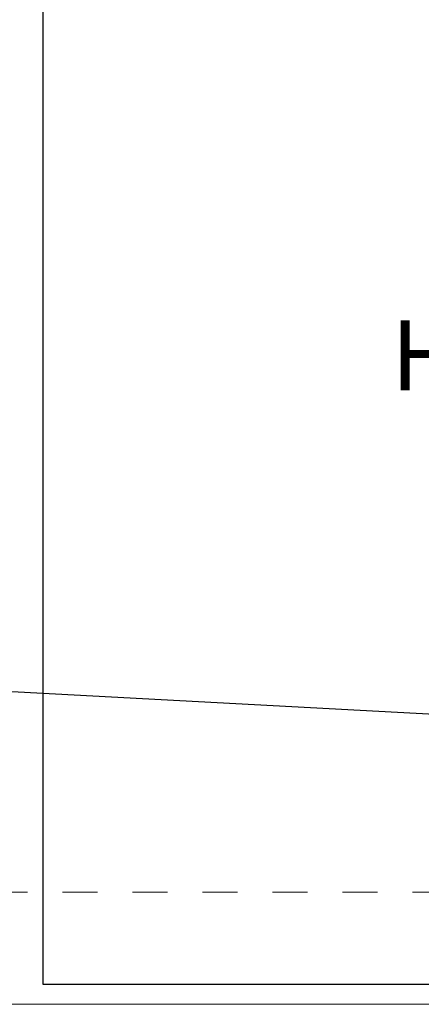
# Model space of a CAD drawing. Header units: millimetres. Extents: x -16331 to -10174, y -4135 to -3584.
# Tile 143 of 256: x -10339.49 to -10338.34, y -3998.21 to -3995.4. Entities that reach past the tile are written whole.
import ezdxf

# ---------------------------------------------------------------- set-up
doc = ezdxf.new("R2010")
doc.units = ezdxf.units.MM
doc.linetypes.add('DASHED2', pattern=[0.375, 0.25, -0.125])
doc.layers.add('A-DETL', color=7, linetype='Continuous', lineweight=5, true_color=0x00a600)
doc.layers.add('AL-Condutos', color=3, linetype='Continuous')
doc.layers.add('Textos', color=7, linetype='Continuous')
doc.layers.add('DI-Detalhes', color=1, linetype='Continuous', lineweight=30)
doc.layers.add('IFC-IfcSlab-Contorno', color=250, linetype='Continuous', lineweight=5)
doc.styles.add('Arial', font='arial.ttf', dxfattribs={"height": 100})

msp = doc.modelspace()

# ---------------------------------------------------------------- linework, layer by layer
at = {"layer": 'A-DETL', "linetype": 'Continuous', "lineweight": 5}
msp.add_line((-10347.1671, -3998.2098), (-10336.1671, -3998.2098), dxfattribs=at)
at = {"layer": 'AL-Condutos'}
msp.add_lwpolyline([(-10347.3271, -3996.8982), (-10336.2782, -3997.4898)], dxfattribs=at)
at = {"layer": 'DI-Detalhes'}
msp.add_lwpolyline([(-10339.4223, -3994.4602), (-10335.6244, -3994.4602), (-10335.6244, -3998.1532), (-10339.4223, -3998.1532), (-10339.4223, -3994.4602)], dxfattribs=at)
at = {"layer": 'IFC-IfcSlab-Contorno', "linetype": 'DASHED2', "lineweight": 5, "ltscale": 0.05}
msp.add_line((-10347.1671, -3997.8898), (-10336.1671, -3997.8898), dxfattribs=at)
at = {"layer": 'IFC-IfcSlab-Contorno', "lineweight": 5}
msp.add_line((-10347.1671, -3998.2098), (-10336.1671, -3998.2098), dxfattribs=at)

# ---------------------------------------------------------------- texts
at = {"layer": 'Textos', "insert": (-10338.4243, -3996.4604), "char_height": 0.2, "width": 3.819207, "attachment_point": 7, "line_spacing_factor": 0.6, "style": 'Arial'}
msp.add_mtext('HIDRÔMETRO', dxfattribs=at)

doc.saveas('drawing.dxf')
